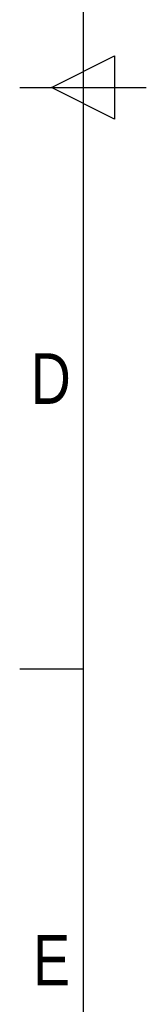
# Model space of a CAD drawing. Header units: millimetres. Extents: x 0 to 420, y 0 to 297.
# Tile 2 of 84: x 0 to 10, y 73 to 154. Entities that reach past the tile are written whole.
import ezdxf

# ---------------------------------------------------------------- set-up
doc = ezdxf.new("R2010")
doc.units = ezdxf.units.MM
doc.layers.add('CARTIGLIO', color=140, linetype='Continuous')
doc.styles.add('SLDTEXTSTYLE2', font='TXT', dxfattribs={"width": 0.821468})

msp = doc.modelspace()

# ---------------------------------------------------------------- linework, layer by layer
at = {"layer": 'CARTIGLIO', "linetype": 'Continuous'}
for p, q in [((5.18012, 291.82257), (5.18012, 5.171)), ((2.59301, 148.49679), (7.76722, 151.08389)), ((7.76722, 151.08389), (7.76722, 145.90968)), ((0.0059, 148.49679), (10.35433, 148.49679)), ((7.76722, 145.90968), (2.59301, 148.49679)), ((5.18012, 100.894), (0.0059, 100.894))]:
    msp.add_line(p, q, dxfattribs=at)

# ---------------------------------------------------------------- texts
at = {"layer": 'CARTIGLIO', "char_height": 4.13937, "attachment_point": 2, "style": 'SLDTEXTSTYLE2'}
for s, insert in [('D', (2.54404, 126.74857)), ('E', (2.60397, 79.14578))]:
    msp.add_mtext(s, dxfattribs=dict(at, insert=insert))

doc.saveas('drawing.dxf')
